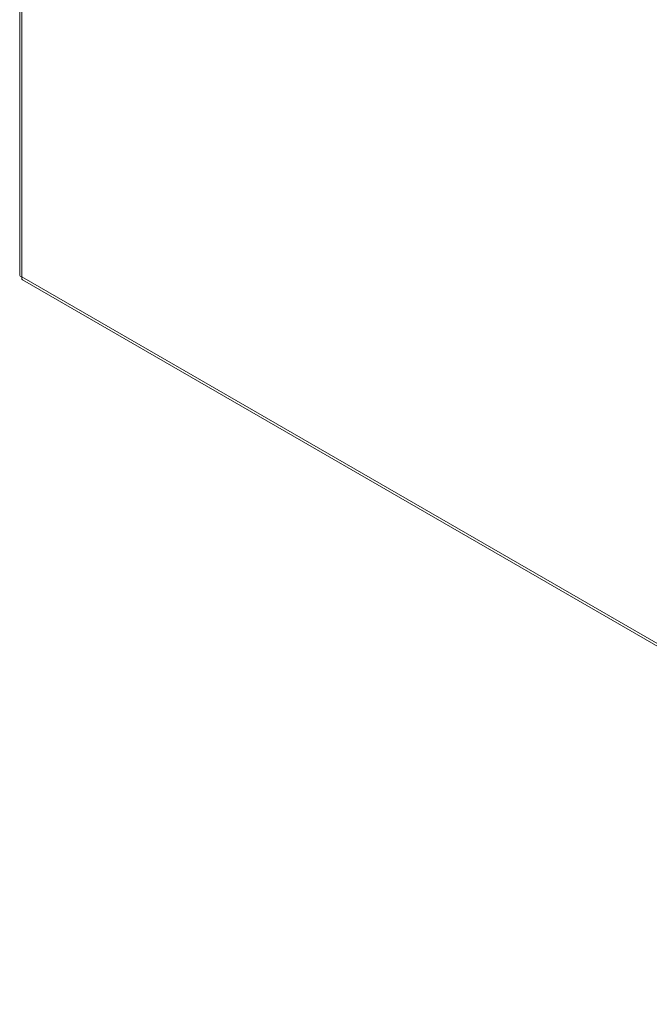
# Model space of a CAD drawing. Header units: inches. Extents: x 8 to 265, y 5 to 155.
# Tile 136 of 152: x 232.44 to 239.14, y 123.87 to 134.36. Entities that reach past the tile are written whole.
import ezdxf

# ---------------------------------------------------------------- set-up
doc = ezdxf.new("R2010")
doc.units = ezdxf.units.IN
doc.header["$LTSCALE"] = 16
doc.header["$MEASUREMENT"] = 0
doc.layers.add('Visible (ANSI)', color=7, linetype='Continuous', lineweight=5)
doc.layers.add('Visible Narrow (ANSI)', color=7, linetype='Continuous', lineweight=5)

msp = doc.modelspace()

# ---------------------------------------------------------------- linework, layer by layer
at = {"layer": 'Visible (ANSI)'}
for p, q in [((232.4367, 147.0787), (232.4367, 131.6402)), ((232.4672, 131.5872), (245.8373, 123.868))]:
    msp.add_line(p, q, dxfattribs=at)
msp.add_open_spline([(232.4593, 131.618), (232.445, 131.6231), (232.437, 131.6317), (232.4368, 131.6402)], degree=3, dxfattribs=at)
msp.add_open_spline([(232.4673, 131.5874), (232.4647, 131.5888), (232.4626, 131.591), (232.4611, 131.5941), (232.4582, 131.5998), (232.4575, 131.6082), (232.4593, 131.618)], degree=3, knots=[0.78539816, 0.78539816, 0.78539816, 0.78539816, 1.05781216, 1.05781216, 1.05781216, 1.57079633, 1.57079633, 1.57079633, 1.57079633], dxfattribs=at)
at = {"layer": 'Visible Narrow (ANSI)'}
for p, q in [((232.4593, 147.0377), (232.4593, 131.618)), ((232.4593, 131.618), (245.8132, 123.9081))]:
    msp.add_line(p, q, dxfattribs=at)

doc.saveas('drawing.dxf')
